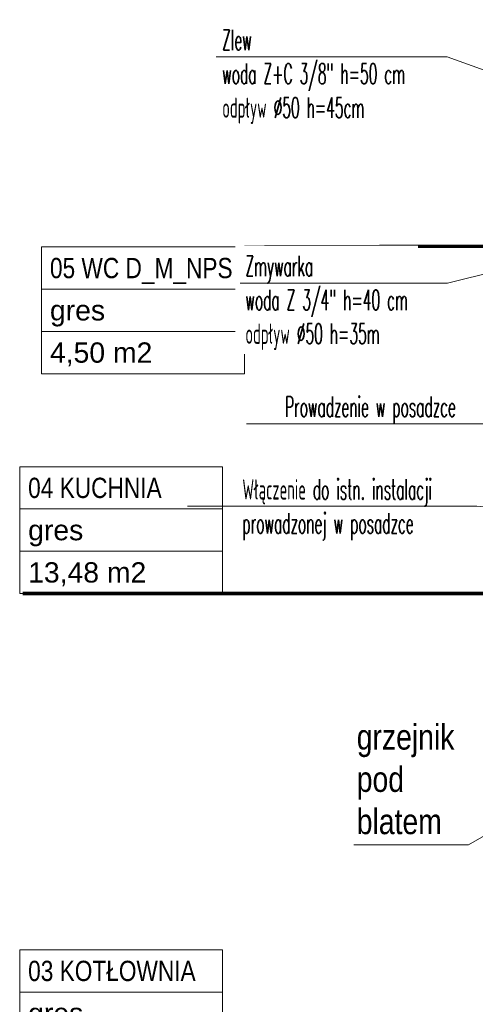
# Model space of a CAD drawing. Header units: millimetres. Extents: x -55054 to 44305, y -132338 to 49528.
# Tile 4 of 72: x 24751 to 27446, y -127463 to -121638. Entities that reach past the tile are written whole.
import ezdxf
from ezdxf import colors
from ezdxf.entities.mleader import LeaderData, LeaderLine
from ezdxf.enums import TextEntityAlignment as Align
from ezdxf.math import Vec2, Vec3

# ---------------------------------------------------------------- set-up
doc = ezdxf.new("R2010")
doc.units = ezdxf.units.MM
doc.header["$LTSCALE"] = 100
for name, color, linetype, lineweight in [('.WK_WODA_OPIS', 7, 'Continuous', 13), ('.XREF', 251, 'Continuous', 5), ('Kosów OSP 27-03-2026_xref$0$A_meble kuchnia lazienka', 8, 'Continuous', 5), ('Kosów OSP 27-03-2026_xref$0$A_opis pom', 8, 'Continuous', 5)]:
    doc.layers.add(name, color=color, linetype=linetype, lineweight=lineweight)
doc.styles.add('Kosów OSP 27-03-2026_xref$0$dar-styl', font='arial.ttf')
doc.styles.add('Kosów OSP 27-03-2026_xref$0$Standard', font='arial.ttf')
doc.styles.add('WYMIARY', font='romans.shx', dxfattribs={"width": 0.7})

# ---------------------------------------------------------------- blocks, each defined once
blk = doc.blocks.new('Kosów OSP 27-03-2026_xref$0$A_METKA POM.')
at = {"layer": 'Kosów OSP 27-03-2026_xref$0$A_opis pom'}
blk.add_lwpolyline([(0, 0), (120, 0), (120, -75), (0, -75)], close=True, dxfattribs=at)
for points in [[(0, -25), (120, -25)], [(0, -50), (120, -50)]]:
    blk.add_lwpolyline(points, dxfattribs=at)
at = {"layer": 'Kosów OSP 27-03-2026_xref$0$A_opis pom', "style": 'Kosów OSP 27-03-2026_xref$0$dar-styl'}
for tag, p in [('NAZWA_POM', (5, -6.5)), ('WYKOŃCZENIE', (5, -31.5)), ('POWIERZCHNIA', (5, -56.5))]:
    blk.add_attdef(tag, text='', height=12, dxfattribs=at).set_placement(p, align=Align.TOP_LEFT)
blk = doc.blocks.new('Kosów OSP 27-03-2026_xref$0$A$C69D56E1C')
at = {"layer": 'Kosów OSP 27-03-2026_xref$0$A_opis pom', "const_width": 2}
for points in [[(-1820.5, -221.93), (-1374.7, -220.64)], [(-1951.7, -426.97), (-1563.03, -426.97)]]:
    blk.add_lwpolyline(points, dxfattribs=at)
at = {"layer": 'Kosów OSP 27-03-2026_xref$0$A_opis pom'}
blk.add_lwpolyline([(-1640.66, -548.42), (-1687.88, -575.68), (-1755.83, -575.68)], dxfattribs=at)
ref = blk.add_blockref('Kosów OSP 27-03-2026_xref$0$A_METKA POM.', (-1940.5, -221.93), dxfattribs=dict(at, rotation=360))
ref.add_attrib('NAZWA_POM', '05 WC D_M_NPS', dxfattribs={"height": 12, "style": 'Kosów OSP 27-03-2026_xref$0$dar-styl', "width": 0.8}).set_placement((-1935.5, -228.43), align=Align.TOP_LEFT)
ref.add_attrib('WYKOŃCZENIE', 'gres', dxfattribs={"height": 12, "style": 'Kosów OSP 27-03-2026_xref$0$dar-styl'}).set_placement((-1935.5, -253.43), align=Align.TOP_LEFT)
ref.add_attrib('POWIERZCHNIA', '4,50 m2', dxfattribs={"height": 12, "style": 'Kosów OSP 27-03-2026_xref$0$dar-styl'}).set_placement((-1935.5, -278.43), align=Align.TOP_LEFT)
ref = blk.add_blockref('Kosów OSP 27-03-2026_xref$0$A_METKA POM.', (-1953.4, -351.97), dxfattribs=dict(at, rotation=360))
ref.add_attrib('NAZWA_POM', '04 KUCHNIA', dxfattribs={"height": 12, "style": 'Kosów OSP 27-03-2026_xref$0$dar-styl', "width": 0.8}).set_placement((-1948.4, -358.47), align=Align.TOP_LEFT)
ref.add_attrib('WYKOŃCZENIE', 'gres', dxfattribs={"height": 12, "style": 'Kosów OSP 27-03-2026_xref$0$dar-styl'}).set_placement((-1948.4, -383.47), align=Align.TOP_LEFT)
ref.add_attrib('POWIERZCHNIA', '13,48 m2', dxfattribs={"height": 12, "style": 'Kosów OSP 27-03-2026_xref$0$dar-styl'}).set_placement((-1948.4, -408.47), align=Align.TOP_LEFT)
ref = blk.add_blockref('Kosów OSP 27-03-2026_xref$0$A_METKA POM.', (-1953.4, -637.73), dxfattribs=dict(at, rotation=360))
ref.add_attrib('NAZWA_POM', '03 KOTŁOWNIA', dxfattribs={"height": 12, "style": 'Kosów OSP 27-03-2026_xref$0$dar-styl', "width": 0.8}).set_placement((-1948.4, -644.23), align=Align.TOP_LEFT)
ref.add_attrib('WYKOŃCZENIE', 'gres', dxfattribs={"height": 12, "style": 'Kosów OSP 27-03-2026_xref$0$dar-styl'}).set_placement((-1948.4, -669.23), align=Align.TOP_LEFT)
ref.add_attrib('POWIERZCHNIA', '3,86 m2', dxfattribs={"height": 12, "style": 'Kosów OSP 27-03-2026_xref$0$dar-styl'}).set_placement((-1948.4, -694.23), align=Align.TOP_LEFT)
at = {"layer": 'Kosów OSP 27-03-2026_xref$0$A_opis pom', "insert": (-1754, -504.32), "char_height": 15, "width": 119.0753, "attachment_point": 1, "style": 'Kosów OSP 27-03-2026_xref$0$Standard'}
blk.add_mtext('{\\W0.8;grzejnik\\Ppod\\Pblatem}', dxfattribs=at)
blk = doc.blocks.new('Kosów OSP 27-03-2026_xref')
at = {"layer": 'Kosów OSP 27-03-2026_xref$0$A_meble kuchnia lazienka'}
blk.add_blockref('Kosów OSP 27-03-2026_xref$0$A$C69D56E1C', (6868.75, -8255.4), dxfattribs=at)
blk = doc.blocks.new('_None')

msp = doc.modelspace()

# ---------------------------------------------------------------- block references
at = {"layer": '.XREF', "xscale": 10, "yscale": 10, "zscale": 10}
msp.add_blockref('Kosów OSP 27-03-2026_xref', (-24402.4, -38209.1, -141.5), dxfattribs=at)

# ---------------------------------------------------------------- next in the draw order: leaders
at = {"layer": '.WK_WODA_OPIS'}
ml = msp.add_multileader_mtext('Standard', dxfattribs=at)
ml.set_content('\\W0.5;Zlew \\Pwoda Z+C 3/8" h=50 cm\\Podpływ %%C50 h=45cm \\P', color=256, style='WYMIARY')
ml.set_leader_properties(linetype='ByLayer', lineweight=-1)
ml.set_arrow_properties(name='NONE')
ml.build(insert=Vec2(0, 0))
ml.multileader.update_dxf_attribs({"text_left_attachment_type": 6, "text_right_attachment_type": 6, "dogleg_length": 86.4, "arrow_head_size": 40})
ctx = ml.context
ctx.base_point, ctx.char_height, ctx.arrow_head_size, ctx.landing_gap_size, ctx.plane_origin = Vec3(25939.2, -121858.2, 3799.8), 120, 40, 10, Vec3(-6984556, 52057855.1, 3799.8)
ctx.left_attachment, ctx.right_attachment = 6, 6
notes = []
notes.append((ctx, [(0, (1, 1, 0), (27279.8, -121858.2, 3799.8), (-1, 0), 86.4, [(0, [(28933.8, -122450.5, 3799.8)], 0, [])])]))
ctx.mtext.insert, ctx.mtext.line_spacing_style = Vec3(25949.2, -121698.2, 3799.8), 2
ctx.mtext.has_bg_fill, ctx.mtext.bg_color, ctx.mtext.bg_scale_factor, ctx.mtext.bg_transparency, ctx.mtext.use_window_bg_color = 1, -1027028792, 1.5, 0, 1
ml = msp.add_multileader_mtext('Standard', dxfattribs=at)
ml.set_content('\\W0.5;Prowadzenie w posadzce\\P', color=256, style='WYMIARY')
ml.set_leader_properties(linetype='ByLayer', lineweight=-1)
ml.set_arrow_properties(name='NONE')
ml.build(insert=Vec2(0, 0))
ml.multileader.update_dxf_attribs({"text_left_attachment_type": 6, "text_right_attachment_type": 6, "dogleg_length": 86.4, "arrow_head_size": 40})
ctx = ml.context
ctx.base_point, ctx.char_height, ctx.arrow_head_size, ctx.landing_gap_size, ctx.plane_origin = Vec3(26310.4, -124028.1, 3799.8), 120, 40, 10, Vec3(-6984816.2, 52057615.2, 3799.8)
ctx.left_attachment, ctx.right_attachment = 6, 6
notes.append((ctx, [(0, (1, 1, 0), (27548.2, -124028.1, 3799.8), (-1, 0), 86.4, [(0, [(29254.1, -123874.5, 3799.8)], 0, [])])]))
ctx.mtext.insert, ctx.mtext.line_spacing_style = Vec3(26320.4, -123868.1, 3799.8), 2
ctx.mtext.has_bg_fill, ctx.mtext.bg_color, ctx.mtext.bg_scale_factor, ctx.mtext.bg_transparency, ctx.mtext.use_window_bg_color = 1, -1027028792, 1.5, 0, 1
for ctx, leaders in notes:
    for number, flags, end, landing, length, lines in leaders:
        leader = LeaderData()
        leader.index, (leader.has_last_leader_line, leader.has_dogleg_vector, leader.attachment_direction) = number, flags
        leader.last_leader_point, leader.dogleg_vector, leader.dogleg_length = Vec3(end), Vec3(landing), length
        for number, points, colour, breaks in lines:
            line = LeaderLine()
            line.index, line.vertices, line.color, line.breaks = number, Vec3.list(points), colors.encode_raw_color(colour), breaks
            leader.lines.append(line)
        ctx.leaders.append(leader)

# ---------------------------------------------------------------- next in the draw order: leaders
ml = msp.add_multileader_mtext('Standard', dxfattribs=at)
ml.set_content('\\W0.5;Włączenie do istn. instalacji\\Pprowadzonej w posadzce\\P', color=256, style='WYMIARY')
ml.set_leader_properties(linetype='ByLayer', lineweight=-1)
ml.set_arrow_properties(name='NONE')
ml.build(insert=Vec2(0, 0))
ml.multileader.update_dxf_attribs({"text_left_attachment_type": 6, "text_right_attachment_type": 6, "dogleg_length": 86.4, "arrow_head_size": 40})
ctx = ml.context
ctx.base_point, ctx.char_height, ctx.arrow_head_size, ctx.landing_gap_size, ctx.plane_origin = Vec3(26058.3, -124516.8, 3799.8), 120, 40, 10, Vec3(-6988459.7, 52056686.5, 3799.8)
ctx.left_attachment, ctx.right_attachment = 6, 6
notes = []
notes.append((ctx, [(0, (1, 1, 0), (27456.1, -124516.8, 3799.8), (-1, 0), 86.4, [(0, [(28690.2, -124617.7, 3799.8)], 0, [])])]))
ctx.mtext.insert, ctx.mtext.line_spacing_style = Vec3(26068.3, -124356.8, 3799.8), 2
ctx.mtext.has_bg_fill, ctx.mtext.bg_color, ctx.mtext.bg_scale_factor, ctx.mtext.bg_transparency, ctx.mtext.use_window_bg_color = 1, -1027028792, 1.5, 0, 1
for ctx, leaders in notes:
    for number, flags, end, landing, length, lines in leaders:
        leader = LeaderData()
        leader.index, (leader.has_last_leader_line, leader.has_dogleg_vector, leader.attachment_direction) = number, flags
        leader.last_leader_point, leader.dogleg_vector, leader.dogleg_length = Vec3(end), Vec3(landing), length
        for number, points, colour, breaks in lines:
            line = LeaderLine()
            line.index, line.vertices, line.color, line.breaks = number, Vec3.list(points), colors.encode_raw_color(colour), breaks
            leader.lines.append(line)
        ctx.leaders.append(leader)

# ---------------------------------------------------------------- next in the draw order: leaders
ml = msp.add_multileader_mtext('Standard', dxfattribs=at)
ml.set_content('\\W0.5;Zmywarka \\Pwoda Z 3/4" h=40 cm\\Podpływ %%C50 h=35m\\P', color=256, style='WYMIARY')
ml.set_leader_properties(linetype='ByLayer', lineweight=-1)
ml.set_arrow_properties(name='NONE')
ml.build(insert=Vec2(0, 0))
ml.multileader.update_dxf_attribs({"text_left_attachment_type": 6, "text_right_attachment_type": 6, "dogleg_length": 86.4, "arrow_head_size": 40})
ctx = ml.context
ctx.base_point, ctx.char_height, ctx.arrow_head_size, ctx.landing_gap_size, ctx.plane_origin = Vec3(26076.3, -123195.9, 524.5), 120, 40, 10, Vec3(-52139623.5, -7127708.3, 524.5)
ctx.left_attachment, ctx.right_attachment = 6, 6
notes = []
notes.append((ctx, [(0, (1, 1, 0), (27282.6, -123195.9, 524.5), (-1, 0), 86.4, [(0, [(29924.5, -122547.7, 524.5)], 0, [])])]))
ctx.mtext.insert, ctx.mtext.line_spacing_style = Vec3(26086.3, -123035.9, 524.5), 2
ctx.mtext.has_bg_fill, ctx.mtext.bg_color, ctx.mtext.bg_scale_factor, ctx.mtext.bg_transparency, ctx.mtext.use_window_bg_color = 1, -1027028792, 1.5, 0, 1
for ctx, leaders in notes:
    for number, flags, end, landing, length, lines in leaders:
        leader = LeaderData()
        leader.index, (leader.has_last_leader_line, leader.has_dogleg_vector, leader.attachment_direction) = number, flags
        leader.last_leader_point, leader.dogleg_vector, leader.dogleg_length = Vec3(end), Vec3(landing), length
        for number, points, colour, breaks in lines:
            line = LeaderLine()
            line.index, line.vertices, line.color, line.breaks = number, Vec3.list(points), colors.encode_raw_color(colour), breaks
            leader.lines.append(line)
        ctx.leaders.append(leader)

doc.saveas('drawing.dxf')
